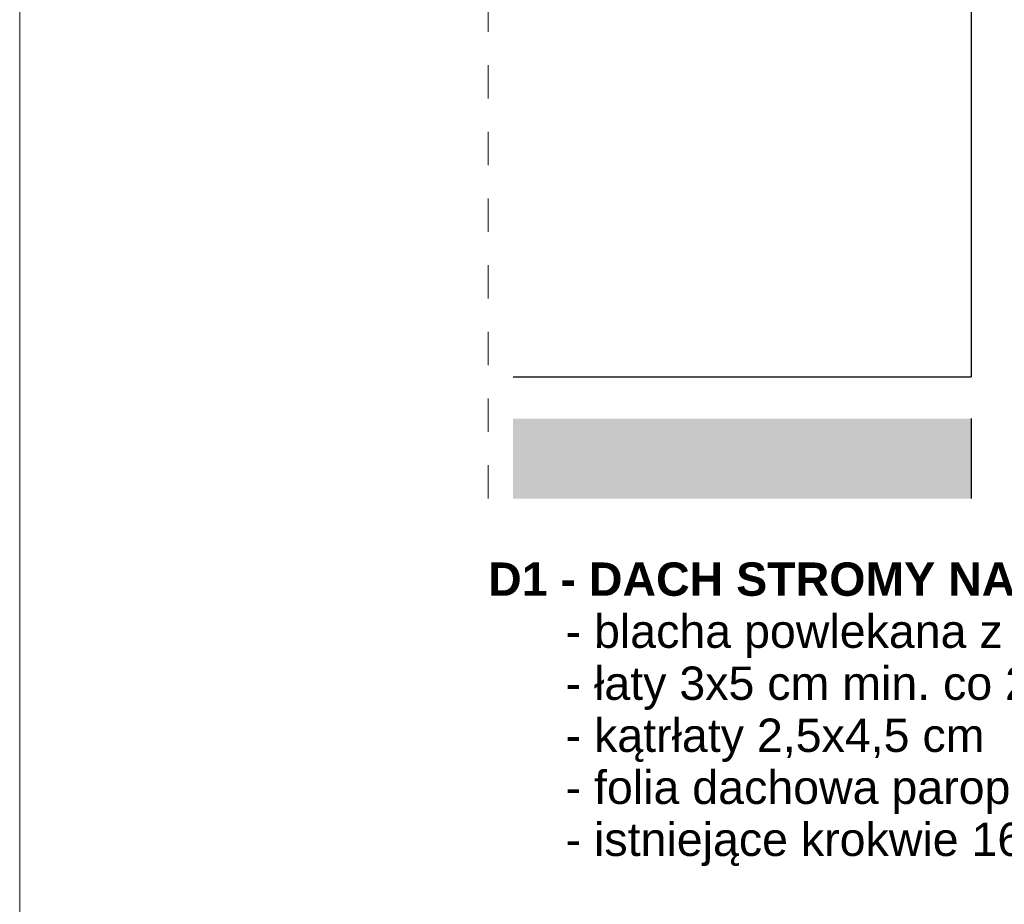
# Model space of a CAD drawing. Extents: x -547885 to -186295, y -25370 to 156194.
# Tile 93 of 256: x -493518 to -488788, y -14861 to -10615. Entities that reach past the tile are written whole.
import ezdxf

# ---------------------------------------------------------------- set-up
doc = ezdxf.new("R2010")
doc.units = 0
doc.header["$MEASUREMENT"] = 0
doc.linetypes.add('Przerywana', pattern=[320, 160, -160])
for name, color, linetype, lineweight in [('Arch opisy_Nr_Pióra__1', 7, 'Continuous', 25), ('Arch stropy_Nr_Pióra__1', 7, 'Continuous', 25), ('ARCH TABELA_Nr_Pióra__21', 7, 'Continuous', 9), ('arch wypelnienia_Nr_Pióra__18', 9, 'Continuous', 15), ('INWENT OPISY_Nr_Pióra__21', 7, 'Continuous', 9), ('INWENT.ŚCIANY_Nr_Pióra__1', 7, 'Continuous', 25)]:
    doc.layers.add(name, color=color, linetype=linetype, lineweight=lineweight)
doc.styles.add('GENERATED_STYLE_10', font='arial.ttf')

msp = doc.modelspace()

# ---------------------------------------------------------------- hatches: boundary and pattern name
at = {"layer": 'arch wypelnienia_Nr_Pióra__18', "linetype": 'Continuous'}
msp.add_hatch(color=256, dxfattribs=at).paths.add_polyline_path([(-491148.3, -12529.6), (-488948.3, -12529.6), (-488948.3, -12913.5), (-491148.3, -12913.5)], flags=0)

# ---------------------------------------------------------------- linework, layer by layer
at = {"layer": 'Arch stropy_Nr_Pióra__1', "linetype": 'Continuous'}
msp.add_line((-491148.3, -12329.6), (-488948.3, -12329.6), dxfattribs=at)
at = {"layer": 'ARCH TABELA_Nr_Pióra__21', "linetype": 'Continuous'}
msp.add_line((-493518.3, 3580.4), (-493518.3, -24869.6), dxfattribs=at)
at = {"layer": 'INWENT OPISY_Nr_Pióra__21', "linetype": 'Przerywana'}
msp.add_line((-491268.3, -12913.5), (-491268.3, -7489.6), dxfattribs=at)
at = {"layer": 'INWENT.ŚCIANY_Nr_Pióra__1', "linetype": 'Continuous'}
for p, q in [((-488948.3, -8129.6), (-488948.3, -12329.6)), ((-488948.3, -12529.6), (-488948.3, -12913.5))]:
    msp.add_line(p, q, dxfattribs=at)

# ---------------------------------------------------------------- texts
at = {"layer": 'Arch opisy_Nr_Pióra__1', "linetype": 'Continuous', "insert": (-491268.3, -13220.4), "char_height": 160, "width": 9728.552, "attachment_point": 1, "line_spacing_factor": 0.936452, "style": 'GENERATED_STYLE_10'}
msp.add_mtext('\\A1;{\\fArial|b1|i0|c0|p38;D1 - DACH STROMY NAD CZĘŚCIĄ NIEUŻYTKOWĄ:\\P\\fArial|b0|i0|c0|p38;      - blacha powlekana z gotowych paneli z rąbkiem stojącym\\P      - łaty 3x5 cm min. co 25 cm\\P      - kątrłaty 2,5x4,5 cm\\P      - folia dachowa paroprzepuszczalna\\P      - istniejące krokwie 16 cm}', dxfattribs=at)

doc.saveas('drawing.dxf')
